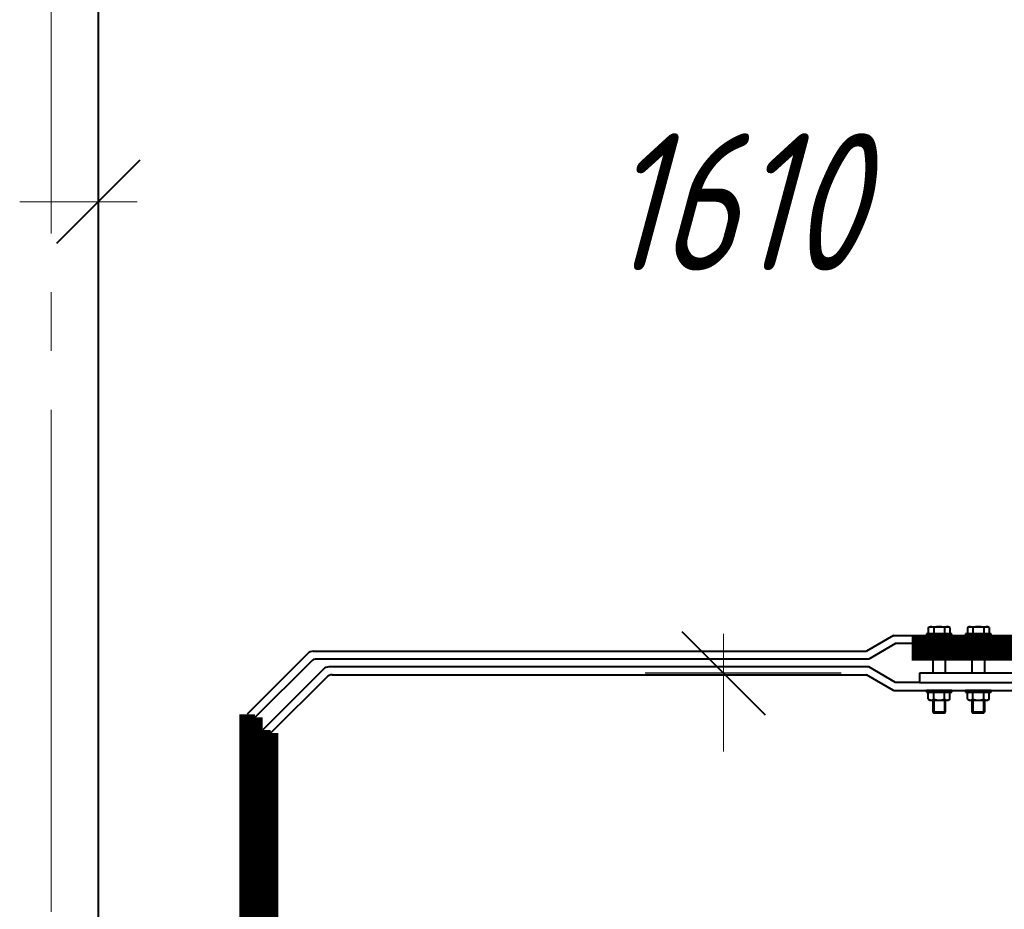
# Model space of a CAD drawing. Header units: millimetres. Extents: x 0 to 594, y 0 to 420.
# Tile 27 of 53: x 128 to 153, y 162 to 184. Entities that reach past the tile are written whole.
import ezdxf

# ---------------------------------------------------------------- set-up
doc = ezdxf.new("R2010")
doc.units = ezdxf.units.MM
for name, pattern in [('K5LT_AXLED', [17.302989, 12.802989, -1.5, 1.5, -1.5]), ('K5LT_BASIC', [0]), ('K5LT_THIN', [0])]:
    doc.linetypes.add(name, pattern=pattern)
doc.styles.add('KDIMTEXTSTYLE', font='GOST_AU.SHX', dxfattribs={"width": 0.96, "oblique": 15, "height": 5})
doc.dimstyles.new('KDIMSTYLE (0.02)', dxfattribs={"dimtxt": 5, "dimasz": 1, "dimexe": 2, "dimexo": 0, "dimgap": 1, "dimtad": 1, "dimlfac": 50, "dimtxsty": 'KDIMTEXTSTYLE', "dimsah": 1, "dimcen": 0, "dimdle": 1, "dimadec": 0, "dimazin": 0, "dimtfac": 0.667, "dimtmove": 0, "dimatfit": 3, "dimfxl": 1, "dimtvp": 1, "dimtfill": 1, "dimtolj": 1, "dimtzin": 0, "dimarcsym": 0})

# ---------------------------------------------------------------- blocks, each defined once
blk = doc.blocks.new('KDIMARROW_03')
at = {"color": 0, "linetype": 'K5LT_BASIC', "lineweight": 40}
blk.add_line((-1.061, -1.061), (1.061, 1.061), dxfattribs=at)
at = {"color": 0, "linetype": 'K5LT_THIN', "lineweight": 18}
for q in [(-1, 0), (2, 0)]:
    blk.add_line((0, 0), q, dxfattribs=at)
blk = doc.blocks.new('U80')
at = {"color": 5, "linetype": 'K5LT_BASIC', "lineweight": 40, "true_color": 0x0000ff}
for p, q in [((153.129, 167.664), (150.629, 167.664)), ((150.629, 167.664), (150.629, 167.424)), ((153.129, 167.424), (153.129, 167.664)), ((150.629, 167.424), (153.129, 167.424))]:
    blk.add_line(p, q, dxfattribs=at)
blk = doc.blocks.new('U81')
at = {"color": 5, "linetype": 'K5LT_BASIC', "lineweight": 40, "true_color": 0x0000ff}
for p, q in [((151.454, 168.664), (150.804, 168.664)), ((150.804, 168.664), (150.804, 168.624)), ((150.804, 168.624), (151.454, 168.624)), ((151.454, 168.624), (151.454, 168.664))]:
    blk.add_line(p, q, dxfattribs=at)
blk = doc.blocks.new('U82')
at = {"color": 5, "linetype": 'K5LT_BASIC', "lineweight": 40, "true_color": 0x0000ff}
for p, q in [((151.454, 168.664), (150.804, 168.664)), ((150.804, 168.664), (150.804, 168.624)), ((150.804, 168.624), (151.454, 168.624)), ((151.454, 168.624), (151.454, 168.664))]:
    blk.add_line(p, q, dxfattribs=at)
blk = doc.blocks.new('U83')
at = {"color": 5, "linetype": 'K5LT_BASIC', "lineweight": 40, "true_color": 0x0000ff}
for p, q in [((151.454, 168.664), (150.804, 168.664)), ((150.804, 168.664), (150.804, 168.624)), ((150.804, 168.624), (151.454, 168.624)), ((151.454, 168.624), (151.454, 168.664))]:
    blk.add_line(p, q, dxfattribs=at)
blk = doc.blocks.new('U84')
at = {"color": 5, "linetype": 'K5LT_BASIC', "lineweight": 40, "true_color": 0x0000ff}
for p, q in [((151.454, 168.664), (150.804, 168.664)), ((150.804, 168.664), (150.804, 168.624)), ((150.804, 168.624), (151.454, 168.624)), ((151.454, 168.624), (151.454, 168.664))]:
    blk.add_line(p, q, dxfattribs=at)
blk = doc.blocks.new('U85')
at = {"color": 5, "linetype": 'K5LT_BASIC', "lineweight": 40, "true_color": 0x0000ff}
for p, q in [((151.454, 168.664), (150.804, 168.664)), ((150.804, 168.664), (150.804, 168.624)), ((150.804, 168.624), (151.454, 168.624)), ((151.454, 168.624), (151.454, 168.664))]:
    blk.add_line(p, q, dxfattribs=at)
blk = doc.blocks.new('U86')
at = {"color": 5, "linetype": 'K5LT_BASIC', "lineweight": 40, "true_color": 0x0000ff}
for p, q in [((151.454, 168.664), (150.804, 168.664)), ((150.804, 168.664), (150.804, 168.624)), ((150.804, 168.624), (151.454, 168.624)), ((151.454, 168.624), (151.454, 168.664))]:
    blk.add_line(p, q, dxfattribs=at)
blk = doc.blocks.new('U87')
at = {"color": 5, "linetype": 'K5LT_BASIC', "lineweight": 40, "true_color": 0x0000ff}
for p, q in [((151.454, 167.224), (150.804, 167.224)), ((150.804, 167.224), (150.804, 167.184)), ((150.804, 167.184), (151.454, 167.184)), ((151.454, 167.184), (151.454, 167.224))]:
    blk.add_line(p, q, dxfattribs=at)
blk = doc.blocks.new('U88')
at = {"color": 5, "linetype": 'K5LT_BASIC', "lineweight": 40, "true_color": 0x0000ff}
for p, q in [((151.454, 167.224), (150.804, 167.224)), ((150.804, 167.224), (150.804, 167.184)), ((150.804, 167.184), (151.454, 167.184)), ((151.454, 167.184), (151.454, 167.224))]:
    blk.add_line(p, q, dxfattribs=at)
blk = doc.blocks.new('U89')
at = {"color": 5, "linetype": 'K5LT_BASIC', "lineweight": 40, "true_color": 0x0000ff}
for p, q in [((151.454, 167.224), (150.804, 167.224)), ((150.804, 167.224), (150.804, 167.184)), ((150.804, 167.184), (151.454, 167.184)), ((151.454, 167.184), (151.454, 167.224))]:
    blk.add_line(p, q, dxfattribs=at)
blk = doc.blocks.new('U90')
at = {"color": 5, "linetype": 'K5LT_BASIC', "lineweight": 40, "true_color": 0x0000ff}
for p, q in [((151.454, 167.224), (150.804, 167.224)), ((150.804, 167.224), (150.804, 167.184)), ((150.804, 167.184), (151.454, 167.184)), ((151.454, 167.184), (151.454, 167.224))]:
    blk.add_line(p, q, dxfattribs=at)
blk = doc.blocks.new('U91')
at = {"color": 5, "linetype": 'K5LT_BASIC', "lineweight": 40, "true_color": 0x0000ff}
for p, q in [((151.454, 167.224), (150.804, 167.224)), ((150.804, 167.224), (150.804, 167.184)), ((150.804, 167.184), (151.454, 167.184)), ((151.454, 167.184), (151.454, 167.224))]:
    blk.add_line(p, q, dxfattribs=at)
blk = doc.blocks.new('U92')
at = {"color": 5, "linetype": 'K5LT_BASIC', "lineweight": 40, "true_color": 0x0000ff}
for p, q in [((151.454, 167.224), (150.804, 167.224)), ((150.804, 167.224), (150.804, 167.184)), ((150.804, 167.184), (151.454, 167.184)), ((151.454, 167.184), (151.454, 167.224))]:
    blk.add_line(p, q, dxfattribs=at)
blk = doc.blocks.new('U93')
at = {"color": 5, "linetype": 'K5LT_BASIC', "lineweight": 40, "true_color": 0x0000ff}
for p, q in [((152.454, 168.664), (151.804, 168.664)), ((151.804, 168.664), (151.804, 168.624)), ((151.804, 168.624), (152.454, 168.624)), ((152.454, 168.624), (152.454, 168.664))]:
    blk.add_line(p, q, dxfattribs=at)
blk = doc.blocks.new('U94')
at = {"color": 5, "linetype": 'K5LT_BASIC', "lineweight": 40, "true_color": 0x0000ff}
for p, q in [((152.454, 168.664), (151.804, 168.664)), ((151.804, 168.664), (151.804, 168.624)), ((151.804, 168.624), (152.454, 168.624)), ((152.454, 168.624), (152.454, 168.664))]:
    blk.add_line(p, q, dxfattribs=at)
blk = doc.blocks.new('U95')
at = {"color": 5, "linetype": 'K5LT_BASIC', "lineweight": 40, "true_color": 0x0000ff}
for p, q in [((152.454, 168.664), (151.804, 168.664)), ((151.804, 168.664), (151.804, 168.624)), ((151.804, 168.624), (152.454, 168.624)), ((152.454, 168.624), (152.454, 168.664))]:
    blk.add_line(p, q, dxfattribs=at)
blk = doc.blocks.new('U96')
at = {"color": 5, "linetype": 'K5LT_BASIC', "lineweight": 40, "true_color": 0x0000ff}
for p, q in [((152.454, 168.664), (151.804, 168.664)), ((151.804, 168.664), (151.804, 168.624)), ((151.804, 168.624), (152.454, 168.624)), ((152.454, 168.624), (152.454, 168.664))]:
    blk.add_line(p, q, dxfattribs=at)
blk = doc.blocks.new('U97')
at = {"color": 5, "linetype": 'K5LT_BASIC', "lineweight": 40, "true_color": 0x0000ff}
for p, q in [((152.454, 168.664), (151.804, 168.664)), ((151.804, 168.664), (151.804, 168.624)), ((151.804, 168.624), (152.454, 168.624)), ((152.454, 168.624), (152.454, 168.664))]:
    blk.add_line(p, q, dxfattribs=at)
blk = doc.blocks.new('U98')
at = {"color": 5, "linetype": 'K5LT_BASIC', "lineweight": 40, "true_color": 0x0000ff}
for p, q in [((152.454, 168.664), (151.804, 168.664)), ((151.804, 168.664), (151.804, 168.624)), ((151.804, 168.624), (152.454, 168.624)), ((152.454, 168.624), (152.454, 168.664))]:
    blk.add_line(p, q, dxfattribs=at)
blk = doc.blocks.new('U99')
at = {"color": 5, "linetype": 'K5LT_BASIC', "lineweight": 40, "true_color": 0x0000ff}
for p, q in [((152.454, 167.224), (151.804, 167.224)), ((151.804, 167.224), (151.804, 167.184)), ((151.804, 167.184), (152.454, 167.184)), ((152.454, 167.184), (152.454, 167.224))]:
    blk.add_line(p, q, dxfattribs=at)
blk = doc.blocks.new('U100')
at = {"color": 5, "linetype": 'K5LT_BASIC', "lineweight": 40, "true_color": 0x0000ff}
for p, q in [((152.454, 167.224), (151.804, 167.224)), ((151.804, 167.224), (151.804, 167.184)), ((151.804, 167.184), (152.454, 167.184)), ((152.454, 167.184), (152.454, 167.224))]:
    blk.add_line(p, q, dxfattribs=at)
blk = doc.blocks.new('U101')
at = {"color": 5, "linetype": 'K5LT_BASIC', "lineweight": 40, "true_color": 0x0000ff}
for p, q in [((152.454, 167.224), (151.804, 167.224)), ((151.804, 167.224), (151.804, 167.184)), ((151.804, 167.184), (152.454, 167.184)), ((152.454, 167.184), (152.454, 167.224))]:
    blk.add_line(p, q, dxfattribs=at)
blk = doc.blocks.new('U102')
at = {"color": 5, "linetype": 'K5LT_BASIC', "lineweight": 40, "true_color": 0x0000ff}
for p, q in [((152.454, 167.224), (151.804, 167.224)), ((151.804, 167.224), (151.804, 167.184)), ((151.804, 167.184), (152.454, 167.184)), ((152.454, 167.184), (152.454, 167.224))]:
    blk.add_line(p, q, dxfattribs=at)
blk = doc.blocks.new('U103')
at = {"color": 5, "linetype": 'K5LT_BASIC', "lineweight": 40, "true_color": 0x0000ff}
for p, q in [((152.454, 167.224), (151.804, 167.224)), ((151.804, 167.224), (151.804, 167.184)), ((151.804, 167.184), (152.454, 167.184)), ((152.454, 167.184), (152.454, 167.224))]:
    blk.add_line(p, q, dxfattribs=at)
blk = doc.blocks.new('U104')
at = {"color": 5, "linetype": 'K5LT_BASIC', "lineweight": 40, "true_color": 0x0000ff}
for p, q in [((152.454, 167.224), (151.804, 167.224)), ((151.804, 167.224), (151.804, 167.184)), ((151.804, 167.184), (152.454, 167.184)), ((152.454, 167.184), (152.454, 167.224))]:
    blk.add_line(p, q, dxfattribs=at)

msp = doc.modelspace()

# ---------------------------------------------------------------- linework, layer by layer
at = {"color": 30, "linetype": 'K5LT_AXLED', "lineweight": 18, "true_color": 0xff8000}
msp.add_line((128.47877, 191.68446), (128.47877, 40.33764), dxfattribs=at)
at = {"color": 5, "linetype": 'K5LT_BASIC', "lineweight": 40, "true_color": 0x0000ff}
for p, q in [((129.67877, 191.68446), (129.67877, 153.07654)), ((150.85157, 168.82698), (150.88877, 168.84846)), ((150.85157, 168.82698), (150.88877, 168.84846)), ((150.85157, 168.82698), (150.88877, 168.84846)), ((150.85157, 168.82698), (150.88877, 168.84846)), ((150.85157, 168.82698), (150.88877, 168.84846)), ((150.85157, 168.82698), (150.88877, 168.84846)), ((150.85157, 168.82698), (150.85157, 168.66446)), ((150.85157, 168.82698), (150.85157, 168.66446)), ((150.85157, 168.82698), (150.85157, 168.66446)), ((150.85157, 168.82698), (150.85157, 168.66446)), ((150.85157, 168.82698), (150.85157, 168.66446)), ((150.85157, 168.82698), (150.85157, 168.66446)), ((150.88877, 168.84846), (151.36877, 168.84846)), ((150.88877, 168.84846), (151.36877, 168.84846)), ((150.88877, 168.84846), (151.36877, 168.84846)), ((150.88877, 168.84846), (151.36877, 168.84846)), ((150.88877, 168.84846), (151.36877, 168.84846)), ((150.88877, 168.84846), (151.36877, 168.84846)), ((150.99013, 168.82698), (150.99013, 168.66446)), ((150.99013, 168.82698), (150.99013, 168.66446)), ((150.99013, 168.82698), (150.99013, 168.66446)), ((150.99013, 168.82698), (150.99013, 168.66446)), ((150.99013, 168.82698), (150.99013, 168.66446)), ((150.99013, 168.82698), (150.99013, 168.66446)), ((151.2674, 168.82698), (151.2674, 168.66446)), ((151.2674, 168.82698), (151.2674, 168.66446)), ((151.2674, 168.82698), (151.2674, 168.66446)), ((151.2674, 168.82698), (151.2674, 168.66446)), ((151.2674, 168.82698), (151.2674, 168.66446)), ((151.2674, 168.82698), (151.2674, 168.66446)), ((151.40597, 168.82698), (151.36877, 168.84846)), ((151.40597, 168.82698), (151.36877, 168.84846)), ((151.40597, 168.82698), (151.36877, 168.84846)), ((151.40597, 168.82698), (151.36877, 168.84846)), ((151.40597, 168.82698), (151.36877, 168.84846)), ((151.40597, 168.82698), (151.36877, 168.84846)), ((151.40597, 168.82698), (151.40597, 168.66446)), ((151.40597, 168.82698), (151.40597, 168.66446)), ((151.40597, 168.82698), (151.40597, 168.66446)), ((151.40597, 168.82698), (151.40597, 168.66446)), ((151.40597, 168.82698), (151.40597, 168.66446)), ((151.40597, 168.82698), (151.40597, 168.66446)), ((151.85157, 168.82698), (151.88877, 168.84846)), ((151.85157, 168.82698), (151.88877, 168.84846)), ((151.85157, 168.82698), (151.88877, 168.84846)), ((151.85157, 168.82698), (151.88877, 168.84846)), ((151.85157, 168.82698), (151.88877, 168.84846)), ((151.85157, 168.82698), (151.88877, 168.84846)), ((151.85157, 168.82698), (151.85157, 168.66446)), ((151.85157, 168.82698), (151.85157, 168.66446)), ((151.85157, 168.82698), (151.85157, 168.66446)), ((151.85157, 168.82698), (151.85157, 168.66446)), ((151.85157, 168.82698), (151.85157, 168.66446)), ((151.85157, 168.82698), (151.85157, 168.66446)), ((151.88877, 168.84846), (152.36877, 168.84846)), ((151.88877, 168.84846), (152.36877, 168.84846)), ((151.88877, 168.84846), (152.36877, 168.84846)), ((151.88877, 168.84846), (152.36877, 168.84846)), ((151.88877, 168.84846), (152.36877, 168.84846)), ((151.88877, 168.84846), (152.36877, 168.84846)), ((151.99013, 168.82698), (151.99013, 168.66446)), ((151.99013, 168.82698), (151.99013, 168.66446)), ((151.99013, 168.82698), (151.99013, 168.66446)), ((151.99013, 168.82698), (151.99013, 168.66446)), ((151.99013, 168.82698), (151.99013, 168.66446)), ((151.99013, 168.82698), (151.99013, 168.66446)), ((152.2674, 168.82698), (152.2674, 168.66446)), ((152.2674, 168.82698), (152.2674, 168.66446)), ((152.2674, 168.82698), (152.2674, 168.66446)), ((152.2674, 168.82698), (152.2674, 168.66446)), ((152.2674, 168.82698), (152.2674, 168.66446)), ((152.2674, 168.82698), (152.2674, 168.66446)), ((152.40597, 168.82698), (152.36877, 168.84846)), ((152.40597, 168.82698), (152.36877, 168.84846)), ((152.40597, 168.82698), (152.36877, 168.84846)), ((152.40597, 168.82698), (152.36877, 168.84846)), ((152.40597, 168.82698), (152.36877, 168.84846)), ((152.40597, 168.82698), (152.36877, 168.84846)), ((152.40597, 168.82698), (152.40597, 168.66446)), ((152.40597, 168.82698), (152.40597, 168.66446)), ((152.40597, 168.82698), (152.40597, 168.66446)), ((152.40597, 168.82698), (152.40597, 168.66446)), ((152.40597, 168.82698), (152.40597, 168.66446)), ((152.40597, 168.82698), (152.40597, 168.66446)), ((149.96252, 168.62446), (149.27877, 168.22446)), ((149.96252, 168.62446), (153.12877, 168.62446)), ((150.90387, 168.66446), (150.85157, 168.66446)), ((150.90387, 168.66446), (150.85157, 168.66446)), ((150.90387, 168.66446), (150.85157, 168.66446)), ((150.90387, 168.66446), (150.85157, 168.66446)), ((150.90387, 168.66446), (150.85157, 168.66446)), ((150.90387, 168.66446), (150.85157, 168.66446)), ((151.35367, 168.66446), (150.90387, 168.66446)), ((151.35367, 168.66446), (150.90387, 168.66446)), ((151.35367, 168.66446), (150.90387, 168.66446)), ((151.35367, 168.66446), (150.90387, 168.66446)), ((151.35367, 168.66446), (150.90387, 168.66446)), ((151.35367, 168.66446), (150.90387, 168.66446)), ((151.40597, 168.66446), (151.35367, 168.66446)), ((151.40597, 168.66446), (151.35367, 168.66446)), ((151.40597, 168.66446), (151.35367, 168.66446)), ((151.40597, 168.66446), (151.35367, 168.66446)), ((151.40597, 168.66446), (151.35367, 168.66446)), ((151.40597, 168.66446), (151.35367, 168.66446)), ((151.90387, 168.66446), (151.85157, 168.66446)), ((151.90387, 168.66446), (151.85157, 168.66446)), ((151.90387, 168.66446), (151.85157, 168.66446)), ((151.90387, 168.66446), (151.85157, 168.66446)), ((151.90387, 168.66446), (151.85157, 168.66446)), ((151.90387, 168.66446), (151.85157, 168.66446)), ((152.35367, 168.66446), (151.90387, 168.66446)), ((152.35367, 168.66446), (151.90387, 168.66446)), ((152.35367, 168.66446), (151.90387, 168.66446)), ((152.35367, 168.66446), (151.90387, 168.66446)), ((152.35367, 168.66446), (151.90387, 168.66446)), ((152.35367, 168.66446), (151.90387, 168.66446)), ((152.40597, 168.66446), (152.35367, 168.66446)), ((152.40597, 168.66446), (152.35367, 168.66446)), ((152.40597, 168.66446), (152.35367, 168.66446)), ((152.40597, 168.66446), (152.35367, 168.66446)), ((152.40597, 168.66446), (152.35367, 168.66446)), ((152.40597, 168.66446), (152.35367, 168.66446)), ((150.01673, 168.42446), (149.33297, 168.02446)), ((150.62877, 168.42446), (150.01673, 168.42446)), ((135.02604, 168.16588), (133.47858, 166.61842)), ((135.16746, 168.22446), (149.27877, 168.22446)), ((149.33297, 168.02446), (135.2503, 168.02446)), ((150.96654, 168.18446), (150.96654, 167.66446)), ((151.28654, 168.18446), (151.28654, 167.66446)), ((151.96654, 168.18446), (151.96654, 167.66446)), ((152.28654, 168.18446), (152.28654, 167.66446)), ((135.10888, 167.96588), (133.67877, 166.53576)), ((135.42604, 167.76588), (133.87858, 166.21842)), ((149.33297, 167.82446), (135.56746, 167.82446)), ((150.01673, 167.42446), (149.33297, 167.82446)), ((135.50888, 167.56588), (134.07877, 166.13576)), ((135.6503, 167.62446), (149.27877, 167.62446)), ((149.96252, 167.22446), (149.27877, 167.62446)), ((150.62877, 167.42446), (150.01673, 167.42446)), ((149.96252, 167.22446), (153.12877, 167.22446)), ((150.85157, 167.16298), (150.88877, 167.18446)), ((150.85157, 167.16298), (150.88877, 167.18446)), ((150.85157, 167.16298), (150.88877, 167.18446)), ((150.85157, 167.16298), (150.88877, 167.18446)), ((150.85157, 167.16298), (150.88877, 167.18446)), ((150.85157, 167.16298), (150.88877, 167.18446)), ((150.85157, 167.00046), (150.85157, 167.16298)), ((150.85157, 167.00046), (150.85157, 167.16298)), ((150.85157, 167.00046), (150.85157, 167.16298)), ((150.85157, 167.00046), (150.85157, 167.16298)), ((150.85157, 167.00046), (150.85157, 167.16298)), ((150.85157, 167.00046), (150.85157, 167.16298)), ((150.85157, 167.00046), (150.88877, 166.97898)), ((150.85157, 167.00046), (150.88877, 166.97898)), ((150.85157, 167.00046), (150.88877, 166.97898)), ((150.85157, 167.00046), (150.88877, 166.97898)), ((150.85157, 167.00046), (150.88877, 166.97898)), ((150.85157, 167.00046), (150.88877, 166.97898)), ((150.88877, 167.18446), (151.36877, 167.18446)), ((150.88877, 167.18446), (151.36877, 167.18446)), ((150.88877, 167.18446), (151.36877, 167.18446)), ((150.88877, 167.18446), (151.36877, 167.18446)), ((150.88877, 167.18446), (151.36877, 167.18446)), ((150.88877, 167.18446), (151.36877, 167.18446)), ((150.99013, 167.00046), (150.99013, 167.16298)), ((150.99013, 167.00046), (150.99013, 167.16298)), ((150.99013, 167.00046), (150.99013, 167.16298)), ((150.99013, 167.00046), (150.99013, 167.16298)), ((150.99013, 167.00046), (150.99013, 167.16298)), ((150.99013, 167.00046), (150.99013, 167.16298)), ((151.2674, 167.00046), (151.2674, 167.16298)), ((151.2674, 167.00046), (151.2674, 167.16298)), ((151.2674, 167.00046), (151.2674, 167.16298)), ((151.2674, 167.00046), (151.2674, 167.16298)), ((151.2674, 167.00046), (151.2674, 167.16298)), ((151.2674, 167.00046), (151.2674, 167.16298)), ((151.40597, 167.16298), (151.36877, 167.18446)), ((151.40597, 167.16298), (151.36877, 167.18446)), ((151.40597, 167.16298), (151.36877, 167.18446)), ((151.40597, 167.16298), (151.36877, 167.18446)), ((151.40597, 167.16298), (151.36877, 167.18446)), ((151.40597, 167.16298), (151.36877, 167.18446)), ((151.40597, 167.00046), (151.36877, 166.97898)), ((151.40597, 167.00046), (151.36877, 166.97898)), ((151.40597, 167.00046), (151.36877, 166.97898)), ((151.40597, 167.00046), (151.36877, 166.97898)), ((151.40597, 167.00046), (151.36877, 166.97898)), ((151.40597, 167.00046), (151.36877, 166.97898)), ((151.40597, 167.00046), (151.40597, 167.16298)), ((151.40597, 167.00046), (151.40597, 167.16298)), ((151.40597, 167.00046), (151.40597, 167.16298)), ((151.40597, 167.00046), (151.40597, 167.16298)), ((151.40597, 167.00046), (151.40597, 167.16298)), ((151.40597, 167.00046), (151.40597, 167.16298)), ((151.85157, 167.16298), (151.88877, 167.18446)), ((151.85157, 167.16298), (151.88877, 167.18446)), ((151.85157, 167.16298), (151.88877, 167.18446)), ((151.85157, 167.16298), (151.88877, 167.18446)), ((151.85157, 167.16298), (151.88877, 167.18446)), ((151.85157, 167.16298), (151.88877, 167.18446)), ((151.85157, 167.00046), (151.85157, 167.16298)), ((151.85157, 167.00046), (151.85157, 167.16298)), ((151.85157, 167.00046), (151.85157, 167.16298)), ((151.85157, 167.00046), (151.85157, 167.16298)), ((151.85157, 167.00046), (151.85157, 167.16298)), ((151.85157, 167.00046), (151.85157, 167.16298)), ((151.85157, 167.00046), (151.88877, 166.97898)), ((151.85157, 167.00046), (151.88877, 166.97898)), ((151.85157, 167.00046), (151.88877, 166.97898)), ((151.85157, 167.00046), (151.88877, 166.97898)), ((151.85157, 167.00046), (151.88877, 166.97898)), ((151.85157, 167.00046), (151.88877, 166.97898)), ((151.88877, 167.18446), (152.36877, 167.18446)), ((151.88877, 167.18446), (152.36877, 167.18446)), ((151.88877, 167.18446), (152.36877, 167.18446)), ((151.88877, 167.18446), (152.36877, 167.18446)), ((151.88877, 167.18446), (152.36877, 167.18446)), ((151.88877, 167.18446), (152.36877, 167.18446)), ((151.99013, 167.00046), (151.99013, 167.16298)), ((151.99013, 167.00046), (151.99013, 167.16298)), ((151.99013, 167.00046), (151.99013, 167.16298)), ((151.99013, 167.00046), (151.99013, 167.16298)), ((151.99013, 167.00046), (151.99013, 167.16298)), ((151.99013, 167.00046), (151.99013, 167.16298)), ((152.2674, 167.00046), (152.2674, 167.16298)), ((152.2674, 167.00046), (152.2674, 167.16298)), ((152.2674, 167.00046), (152.2674, 167.16298)), ((152.2674, 167.00046), (152.2674, 167.16298)), ((152.2674, 167.00046), (152.2674, 167.16298)), ((152.2674, 167.00046), (152.2674, 167.16298)), ((152.40597, 167.16298), (152.36877, 167.18446)), ((152.40597, 167.16298), (152.36877, 167.18446)), ((152.40597, 167.16298), (152.36877, 167.18446)), ((152.40597, 167.16298), (152.36877, 167.18446)), ((152.40597, 167.16298), (152.36877, 167.18446)), ((152.40597, 167.16298), (152.36877, 167.18446)), ((152.40597, 167.00046), (152.36877, 166.97898)), ((152.40597, 167.00046), (152.36877, 166.97898)), ((152.40597, 167.00046), (152.36877, 166.97898)), ((152.40597, 167.00046), (152.36877, 166.97898)), ((152.40597, 167.00046), (152.36877, 166.97898)), ((152.40597, 167.00046), (152.36877, 166.97898)), ((152.40597, 167.00046), (152.40597, 167.16298)), ((152.40597, 167.00046), (152.40597, 167.16298)), ((152.40597, 167.00046), (152.40597, 167.16298)), ((152.40597, 167.00046), (152.40597, 167.16298)), ((152.40597, 167.00046), (152.40597, 167.16298)), ((152.40597, 167.00046), (152.40597, 167.16298)), ((150.88877, 166.97898), (151.36877, 166.97898)), ((150.88877, 166.97898), (151.36877, 166.97898)), ((150.88877, 166.97898), (151.36877, 166.97898)), ((150.88877, 166.97898), (151.36877, 166.97898)), ((150.88877, 166.97898), (151.36877, 166.97898)), ((150.88877, 166.97898), (151.36877, 166.97898)), ((150.96654, 166.97898), (150.96654, 166.67299)), ((150.96654, 166.97898), (150.96654, 166.67299)), ((150.96654, 166.97898), (150.96654, 166.67299)), ((150.96654, 166.97898), (150.96654, 166.67299)), ((150.96654, 166.97898), (150.96654, 166.67299)), ((150.96654, 166.97898), (150.96654, 166.67299)), ((150.99108, 166.97898), (150.99108, 166.64846)), ((150.99108, 166.97898), (150.99108, 166.64846)), ((150.99108, 166.97898), (150.99108, 166.64846)), ((150.99108, 166.97898), (150.99108, 166.64846)), ((150.99108, 166.97898), (150.99108, 166.64846)), ((150.99108, 166.97898), (150.99108, 166.64846)), ((151.262, 166.97898), (151.262, 166.64846)), ((151.262, 166.97898), (151.262, 166.64846)), ((151.262, 166.97898), (151.262, 166.64846)), ((151.262, 166.97898), (151.262, 166.64846)), ((151.262, 166.97898), (151.262, 166.64846)), ((151.262, 166.97898), (151.262, 166.64846)), ((151.28654, 166.97898), (151.28654, 166.67299)), ((151.28654, 166.97898), (151.28654, 166.67299)), ((151.28654, 166.97898), (151.28654, 166.67299)), ((151.28654, 166.97898), (151.28654, 166.67299)), ((151.28654, 166.97898), (151.28654, 166.67299)), ((151.28654, 166.97898), (151.28654, 166.67299)), ((151.88877, 166.97898), (152.36877, 166.97898)), ((151.88877, 166.97898), (152.36877, 166.97898)), ((151.88877, 166.97898), (152.36877, 166.97898)), ((151.88877, 166.97898), (152.36877, 166.97898)), ((151.88877, 166.97898), (152.36877, 166.97898)), ((151.88877, 166.97898), (152.36877, 166.97898)), ((151.96654, 166.97898), (151.96654, 166.67299)), ((151.96654, 166.97898), (151.96654, 166.67299)), ((151.96654, 166.97898), (151.96654, 166.67299)), ((151.96654, 166.97898), (151.96654, 166.67299)), ((151.96654, 166.97898), (151.96654, 166.67299)), ((151.96654, 166.97898), (151.96654, 166.67299)), ((151.99108, 166.97898), (151.99108, 166.64846)), ((151.99108, 166.97898), (151.99108, 166.64846)), ((151.99108, 166.97898), (151.99108, 166.64846)), ((151.99108, 166.97898), (151.99108, 166.64846)), ((151.99108, 166.97898), (151.99108, 166.64846)), ((151.99108, 166.97898), (151.99108, 166.64846)), ((152.262, 166.97898), (152.262, 166.64846)), ((152.262, 166.97898), (152.262, 166.64846)), ((152.262, 166.97898), (152.262, 166.64846)), ((152.262, 166.97898), (152.262, 166.64846)), ((152.262, 166.97898), (152.262, 166.64846)), ((152.262, 166.97898), (152.262, 166.64846)), ((152.28654, 166.97898), (152.28654, 166.67299)), ((152.28654, 166.97898), (152.28654, 166.67299)), ((152.28654, 166.97898), (152.28654, 166.67299)), ((152.28654, 166.97898), (152.28654, 166.67299)), ((152.28654, 166.97898), (152.28654, 166.67299)), ((152.28654, 166.97898), (152.28654, 166.67299)), ((151.28654, 166.67299), (150.96654, 166.67299)), ((150.96654, 166.67299), (150.99108, 166.64846)), ((151.28654, 166.67299), (150.96654, 166.67299)), ((150.96654, 166.67299), (150.99108, 166.64846)), ((151.28654, 166.67299), (150.96654, 166.67299)), ((150.96654, 166.67299), (150.99108, 166.64846)), ((151.28654, 166.67299), (150.96654, 166.67299)), ((150.96654, 166.67299), (150.99108, 166.64846)), ((151.28654, 166.67299), (150.96654, 166.67299)), ((150.96654, 166.67299), (150.99108, 166.64846)), ((151.28654, 166.67299), (150.96654, 166.67299)), ((150.96654, 166.67299), (150.99108, 166.64846)), ((151.262, 166.64846), (150.99108, 166.64846)), ((151.262, 166.64846), (150.99108, 166.64846)), ((151.262, 166.64846), (150.99108, 166.64846)), ((151.262, 166.64846), (150.99108, 166.64846)), ((151.262, 166.64846), (150.99108, 166.64846)), ((151.262, 166.64846), (150.99108, 166.64846)), ((151.262, 166.64846), (151.28654, 166.67299)), ((151.262, 166.64846), (151.28654, 166.67299)), ((151.262, 166.64846), (151.28654, 166.67299)), ((151.262, 166.64846), (151.28654, 166.67299)), ((151.262, 166.64846), (151.28654, 166.67299)), ((151.262, 166.64846), (151.28654, 166.67299)), ((152.28654, 166.67299), (151.96654, 166.67299)), ((151.96654, 166.67299), (151.99108, 166.64846)), ((152.28654, 166.67299), (151.96654, 166.67299)), ((151.96654, 166.67299), (151.99108, 166.64846)), ((152.28654, 166.67299), (151.96654, 166.67299)), ((151.96654, 166.67299), (151.99108, 166.64846)), ((152.28654, 166.67299), (151.96654, 166.67299)), ((151.96654, 166.67299), (151.99108, 166.64846)), ((152.28654, 166.67299), (151.96654, 166.67299)), ((151.96654, 166.67299), (151.99108, 166.64846)), ((152.28654, 166.67299), (151.96654, 166.67299)), ((151.96654, 166.67299), (151.99108, 166.64846)), ((152.262, 166.64846), (151.99108, 166.64846)), ((152.262, 166.64846), (151.99108, 166.64846)), ((152.262, 166.64846), (151.99108, 166.64846)), ((152.262, 166.64846), (151.99108, 166.64846)), ((152.262, 166.64846), (151.99108, 166.64846)), ((152.262, 166.64846), (151.99108, 166.64846)), ((152.262, 166.64846), (152.28654, 166.67299)), ((152.262, 166.64846), (152.28654, 166.67299)), ((152.262, 166.64846), (152.28654, 166.67299)), ((152.262, 166.64846), (152.28654, 166.67299)), ((152.262, 166.64846), (152.28654, 166.67299)), ((152.262, 166.64846), (152.28654, 166.67299))]:
    msp.add_line(p, q, dxfattribs=at)
at = {"color": 5, "linetype": 'K5LT_BASIC', "true_color": 0x0000ff, "const_width": 0.4}
for points in [[(153.12877, 168.42446), (150.62877, 168.42446), (150.62877, 168.18446), (153.12877, 168.18446)], [(133.47877, 166.6186), (133.47877, 147.71489)], [(133.67877, 147.71489), (133.67877, 166.53576)], [(133.87877, 166.2186), (133.87877, 147.71489)], [(134.07877, 146.69489), (134.07877, 166.13576)]]:
    msp.add_lwpolyline(points, dxfattribs=at)
at = {"color": 5, "linetype": 'K5LT_BASIC', "lineweight": 40, "true_color": 0x0000ff}
for centre, radius, start, end in [((150.92085, 168.72597), 0.12248, 55.553128, 115.553128), ((150.92085, 168.72597), 0.12248, 55.553128, 115.553128), ((150.92085, 168.72597), 0.12248, 55.553128, 115.553128), ((150.92085, 168.72597), 0.12248, 55.553128, 115.553128), ((150.92085, 168.72597), 0.12248, 55.553128, 115.553128), ((150.92085, 168.72597), 0.12248, 55.553128, 115.553128), ((151.12877, 168.39027), 0.45818, 72.387526, 107.612474), ((151.12877, 168.39027), 0.45818, 72.387526, 107.612474), ((151.12877, 168.39027), 0.45818, 72.387526, 107.612474), ((151.12877, 168.39027), 0.45818, 72.387526, 107.612474), ((151.12877, 168.39027), 0.45818, 72.387526, 107.612474), ((151.12877, 168.39027), 0.45818, 72.387526, 107.612474), ((151.33668, 168.72597), 0.12248, 64.446872, 124.446872), ((151.33668, 168.72597), 0.12248, 64.446872, 124.446872), ((151.33668, 168.72597), 0.12248, 64.446872, 124.446872), ((151.33668, 168.72597), 0.12248, 64.446872, 124.446872), ((151.33668, 168.72597), 0.12248, 64.446872, 124.446872), ((151.33668, 168.72597), 0.12248, 64.446872, 124.446872), ((151.92085, 168.72597), 0.12248, 55.553128, 115.553128), ((151.92085, 168.72597), 0.12248, 55.553128, 115.553128), ((151.92085, 168.72597), 0.12248, 55.553128, 115.553128), ((151.92085, 168.72597), 0.12248, 55.553128, 115.553128), ((151.92085, 168.72597), 0.12248, 55.553128, 115.553128), ((151.92085, 168.72597), 0.12248, 55.553128, 115.553128), ((152.12877, 168.39027), 0.45818, 72.387526, 107.612474), ((152.12877, 168.39027), 0.45818, 72.387526, 107.612474), ((152.12877, 168.39027), 0.45818, 72.387526, 107.612474), ((152.12877, 168.39027), 0.45818, 72.387526, 107.612474), ((152.12877, 168.39027), 0.45818, 72.387526, 107.612474), ((152.12877, 168.39027), 0.45818, 72.387526, 107.612474), ((152.33668, 168.72597), 0.12248, 64.446872, 124.446872), ((152.33668, 168.72597), 0.12248, 64.446872, 124.446872), ((152.33668, 168.72597), 0.12248, 64.446872, 124.446872), ((152.33668, 168.72597), 0.12248, 64.446872, 124.446872), ((152.33668, 168.72597), 0.12248, 64.446872, 124.446872), ((152.33668, 168.72597), 0.12248, 64.446872, 124.446872), ((135.16746, 168.02446), 0.2, 90, 135), ((135.2503, 167.82446), 0.2, 90, 135), ((135.2503, 167.82446), 0.2, 90, 135), ((135.2503, 167.82446), 0.2, 90, 135), ((135.2503, 167.82446), 0.2, 90, 135), ((135.2503, 167.82446), 0.2, 90, 135), ((135.2503, 167.82446), 0.2, 90, 135), ((135.56746, 167.62446), 0.2, 90, 135), ((135.6503, 167.42446), 0.2, 90, 135), ((135.6503, 167.42446), 0.2, 90, 135), ((135.6503, 167.42446), 0.2, 90, 135), ((135.6503, 167.42446), 0.2, 90, 135), ((135.6503, 167.42446), 0.2, 90, 135), ((135.6503, 167.42446), 0.2, 90, 135), ((150.92085, 167.06197), 0.12248, 55.553128, 115.553128), ((150.92085, 167.06197), 0.12248, 55.553128, 115.553128), ((150.92085, 167.06197), 0.12248, 55.553128, 115.553128), ((150.92085, 167.06197), 0.12248, 55.553128, 115.553128), ((150.92085, 167.06197), 0.12248, 55.553128, 115.553128), ((150.92085, 167.06197), 0.12248, 55.553128, 115.553128), ((150.92085, 167.10146), 0.12248, 244.446872, 304.446872), ((150.92085, 167.10146), 0.12248, 244.446872, 304.446872), ((150.92085, 167.10146), 0.12248, 244.446872, 304.446872), ((150.92085, 167.10146), 0.12248, 244.446872, 304.446872), ((150.92085, 167.10146), 0.12248, 244.446872, 304.446872), ((150.92085, 167.10146), 0.12248, 244.446872, 304.446872), ((151.12877, 166.72627), 0.45818, 72.387526, 107.612474), ((151.12877, 166.72627), 0.45818, 72.387526, 107.612474), ((151.12877, 166.72627), 0.45818, 72.387526, 107.612474), ((151.12877, 166.72627), 0.45818, 72.387526, 107.612474), ((151.12877, 166.72627), 0.45818, 72.387526, 107.612474), ((151.12877, 166.72627), 0.45818, 72.387526, 107.612474), ((151.12877, 167.43716), 0.45818, 252.387526, 287.612474), ((151.12877, 167.43716), 0.45818, 252.387526, 287.612474), ((151.12877, 167.43716), 0.45818, 252.387526, 287.612474), ((151.12877, 167.43716), 0.45818, 252.387526, 287.612474), ((151.12877, 167.43716), 0.45818, 252.387526, 287.612474), ((151.12877, 167.43716), 0.45818, 252.387526, 287.612474), ((151.33668, 167.06197), 0.12248, 64.446872, 124.446872), ((151.33668, 167.06197), 0.12248, 64.446872, 124.446872), ((151.33668, 167.06197), 0.12248, 64.446872, 124.446872), ((151.33668, 167.06197), 0.12248, 64.446872, 124.446872), ((151.33668, 167.06197), 0.12248, 64.446872, 124.446872), ((151.33668, 167.06197), 0.12248, 64.446872, 124.446872), ((151.33668, 167.10146), 0.12248, 235.553128, 295.553128), ((151.33668, 167.10146), 0.12248, 235.553128, 295.553128), ((151.33668, 167.10146), 0.12248, 235.553128, 295.553128), ((151.33668, 167.10146), 0.12248, 235.553128, 295.553128), ((151.33668, 167.10146), 0.12248, 235.553128, 295.553128), ((151.33668, 167.10146), 0.12248, 235.553128, 295.553128), ((151.92085, 167.06197), 0.12248, 55.553128, 115.553128), ((151.92085, 167.06197), 0.12248, 55.553128, 115.553128), ((151.92085, 167.06197), 0.12248, 55.553128, 115.553128), ((151.92085, 167.06197), 0.12248, 55.553128, 115.553128), ((151.92085, 167.06197), 0.12248, 55.553128, 115.553128), ((151.92085, 167.06197), 0.12248, 55.553128, 115.553128), ((151.92085, 167.10146), 0.12248, 244.446872, 304.446872), ((151.92085, 167.10146), 0.12248, 244.446872, 304.446872), ((151.92085, 167.10146), 0.12248, 244.446872, 304.446872), ((151.92085, 167.10146), 0.12248, 244.446872, 304.446872), ((151.92085, 167.10146), 0.12248, 244.446872, 304.446872), ((151.92085, 167.10146), 0.12248, 244.446872, 304.446872), ((152.12877, 166.72627), 0.45818, 72.387526, 107.612474), ((152.12877, 166.72627), 0.45818, 72.387526, 107.612474), ((152.12877, 166.72627), 0.45818, 72.387526, 107.612474), ((152.12877, 166.72627), 0.45818, 72.387526, 107.612474), ((152.12877, 166.72627), 0.45818, 72.387526, 107.612474), ((152.12877, 166.72627), 0.45818, 72.387526, 107.612474), ((152.12877, 167.43716), 0.45818, 252.387526, 287.612474), ((152.12877, 167.43716), 0.45818, 252.387526, 287.612474), ((152.12877, 167.43716), 0.45818, 252.387526, 287.612474), ((152.12877, 167.43716), 0.45818, 252.387526, 287.612474), ((152.12877, 167.43716), 0.45818, 252.387526, 287.612474), ((152.12877, 167.43716), 0.45818, 252.387526, 287.612474), ((152.33668, 167.06197), 0.12248, 64.446872, 124.446872), ((152.33668, 167.06197), 0.12248, 64.446872, 124.446872), ((152.33668, 167.06197), 0.12248, 64.446872, 124.446872), ((152.33668, 167.06197), 0.12248, 64.446872, 124.446872), ((152.33668, 167.06197), 0.12248, 64.446872, 124.446872), ((152.33668, 167.06197), 0.12248, 64.446872, 124.446872), ((152.33668, 167.10146), 0.12248, 235.553128, 295.553128), ((152.33668, 167.10146), 0.12248, 235.553128, 295.553128), ((152.33668, 167.10146), 0.12248, 235.553128, 295.553128), ((152.33668, 167.10146), 0.12248, 235.553128, 295.553128), ((152.33668, 167.10146), 0.12248, 235.553128, 295.553128), ((152.33668, 167.10146), 0.12248, 235.553128, 295.553128)]:
    msp.add_arc(centre, radius, start, end, dxfattribs=at)

# ---------------------------------------------------------------- block references
for name in ['U81', 'U82', 'U83', 'U84', 'U85', 'U86', 'U93', 'U94', 'U95', 'U96', 'U97', 'U98', 'U80', 'U87', 'U88', 'U89', 'U90', 'U91', 'U92', 'U99', 'U100', 'U101', 'U102', 'U103', 'U104']:
    msp.add_blockref(name, (0, 0))

# ---------------------------------------------------------------- dimensions: what is measured, and where the dimension line sits
at = {"color": 5, "true_color": 0x0000ff}
msp.add_linear_dim(base=(161.87877, 179.68446), p1=(129.67877, 179.68446), p2=(161.87877, 179.68446), location=(145.87877, 179.68446), dimstyle='KDIMSTYLE (0.02)', override={"dimexo": 2, "dimpost": '\\H3.5;\\W0.96;\\Q15;<>', "dimblk1": 'KDIMARROW_03', "dimblk2": 'KDIMARROW_03', "dimse1": 0, "dimse2": 0, "dimclrt": 7, "dimtolj": 1}, dxfattribs=at).render()
msp.add_linear_dim(base=(145.62884, 138.46446), p1=(150.62877, 167.66446), p2=(150.62877, 138.46446), angle=90, location=(145.62884, 153.46446), dimstyle='KDIMSTYLE (0.02)', override={"dimexo": 2, "dimpost": '\\H3.5;\\W0.96;\\Q15;<>', "dimblk1": 'KDIMARROW_03', "dimblk2": 'KDIMARROW_03', "dimse1": 0, "dimse2": 0, "dimclrt": 7, "dimtolj": 1}, dxfattribs=at).render()

doc.saveas('drawing.dxf')
